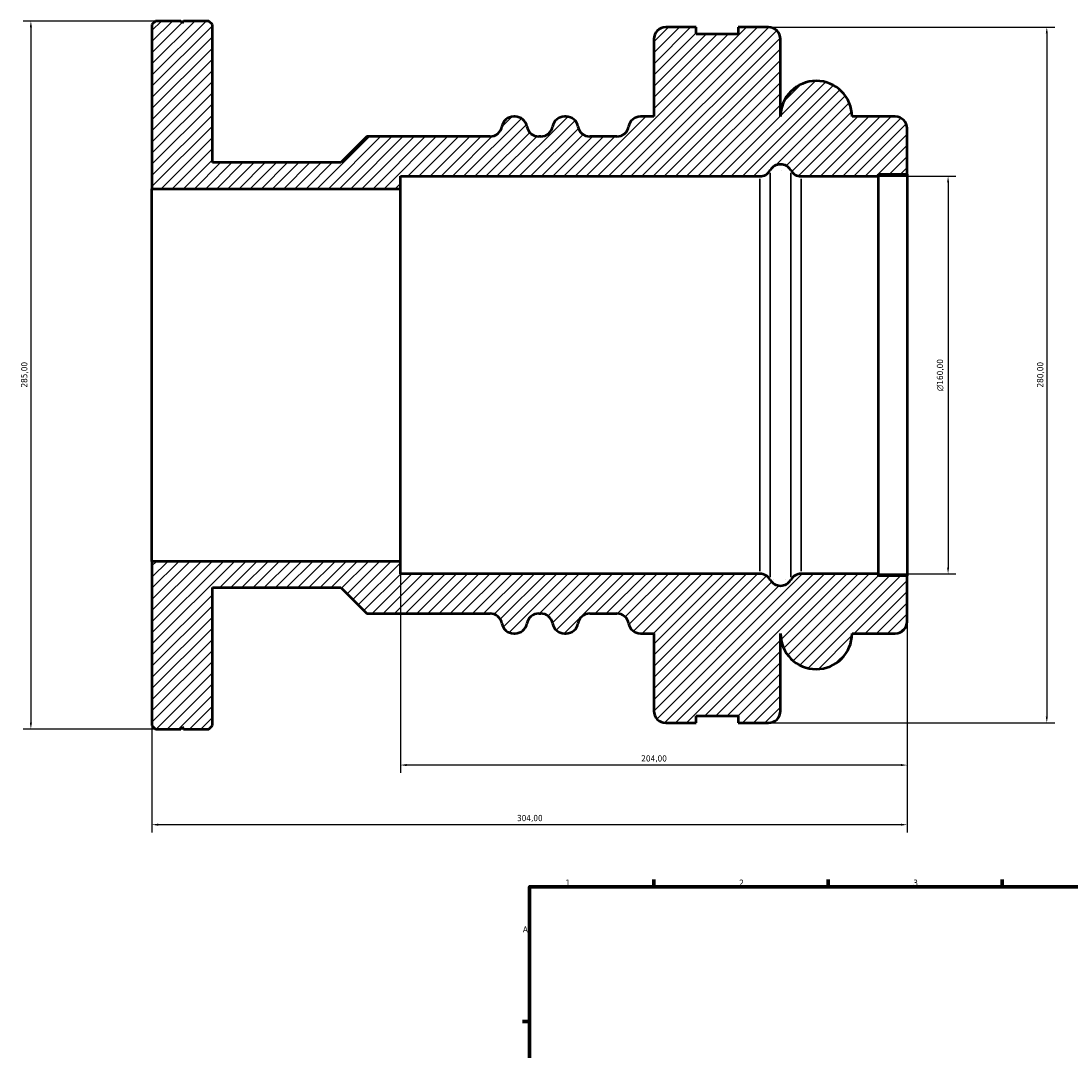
# Model space of a CAD drawing. Header units: millimetres. Extents: x -185 to 1270, y -175 to 937.
# Tile 4 of 8: x -185 to 238, y 508 to 922. Entities that reach past the tile are written whole.
import ezdxf

# ---------------------------------------------------------------- set-up
doc = ezdxf.new("R2010")
doc.units = ezdxf.units.MM
for name, color, linetype, lineweight in [('Border (ISO)', 7, 'Continuous', 70), ('Dimension (ISO)', 7, 'Continuous', 25), ('Hatch (ISO)', 7, 'Continuous', 18), ('Visible (ISO)', 7, 'Continuous', 50), ('Visible Narrow (ISO)', 7, 'Continuous', 35)]:
    doc.layers.add(name, color=color, linetype=linetype, lineweight=lineweight)
doc.styles.add('Note Text (ISO)', font='tahoma.ttf')
doc.dimstyles.new('Default (ISO)', dxfattribs={"dimtxt": 2.5, "dimasz": 2.5, "dimexe": 3.175, "dimexo": 0, "dimgap": 0.762, "dimtad": 1, "dimrnd": 1e-08, "dimzin": 0, "dimtxsty": 'Note Text (ISO)', "dimcen": 0.09, "dimdle": 10, "dimclrd": 256, "dimclre": 256, "dimclrt": 232, "dimazin": 0, "dimtfac": 1.40208, "dimtmove": 0, "dimatfit": 3, "dimfxl": 1, "dimtolj": 1, "dimtzin": 0, "dimlwd": -1, "dimlwe": -1, "dimarcsym": 0})

# ---------------------------------------------------------------- blocks, each defined once
blk = doc.blocks.new('Borders Default Border')
at = {"layer": 'Border (ISO)'}
for p, q in [((70.08, 574), (70.08, 576.9)), ((140.17, 574), (140.17, 576.9)), ((210.25, 574), (210.25, 576.9)), ((20, 519.75), (17.1, 519.75))]:
    blk.add_line(p, q, dxfattribs=at)
at = {"layer": 'Border (ISO)', "flags": 128}
blk.add_lwpolyline([(20, 20), (20, 574), (821, 574), (821, 20), (20, 20)], dxfattribs=at)
at = {"layer": 'Border (ISO)', "color": 232, "true_color": 0xca0064, "char_height": 2.5, "attachment_point": 7, "style": 'Note Text (ISO)'}
for s, insert in [('1', (34.48, 574.4)), ('2', (104.37, 574.4)), ('3', (174.43, 574.35)), ('A', (17.29, 555.62))]:
    blk.add_mtext(s, dxfattribs=dict(at, insert=insert))
blk = doc.blocks.new('*D7')
at = {"layer": 'Defpoints', "color": 0, "transparency": 16777216}
for p in [(160.45, 860), (160.45, 700), (188.45, 700)]:
    blk.add_point(p, dxfattribs=at)
at = {"layer": 'Dimension (ISO)', "transparency": 16777216}
for p, q in [((160.45, 860), (191.63, 860)), ((188.45, 857.5), (188.45, 702.5)), ((160.45, 700), (191.63, 700))]:
    blk.add_line(p, q, dxfattribs=at)
for points in [[(188.03, 857.5), (188.87, 857.5), (188.45, 860)], [(188.03, 702.5), (188.87, 702.5), (188.45, 700)]]:
    blk.add_solid(points, dxfattribs=at)
at = {"layer": 'Dimension (ISO)', "color": 232, "true_color": 0xca0064, "transparency": 16777216, "insert": (183.93, 773.51), "char_height": 2.5, "attachment_point": 1, "rotation": 90, "style": 'Note Text (ISO)'}
blk.add_mtext('\\A1;\\fAIGDT|b0|i0;\\H2.5000;\\ln\\fTahoma|b0|i0;\\H2.5000;160,00', dxfattribs=at)
blk = doc.blocks.new('*D8')
at = {"layer": 'Defpoints', "color": 0, "transparency": 16777216}
for p in [(116.2, 920), (116.2, 640), (228.2, 640)]:
    blk.add_point(p, dxfattribs=at)
at = {"layer": 'Dimension (ISO)', "transparency": 16777216}
for p, q in [((116.2, 920), (231.38, 920)), ((228.2, 917.5), (228.2, 642.5)), ((116.2, 640), (231.38, 640))]:
    blk.add_line(p, q, dxfattribs=at)
for points in [[(227.78, 917.5), (228.62, 917.5), (228.2, 920)], [(227.78, 642.5), (228.62, 642.5), (228.2, 640)]]:
    blk.add_solid(points, dxfattribs=at)
at = {"layer": 'Dimension (ISO)', "color": 232, "true_color": 0xca0064, "transparency": 16777216, "insert": (224.26, 774.95), "char_height": 2.5, "attachment_point": 1, "rotation": 90, "style": 'Note Text (ISO)'}
blk.add_mtext('\\A1;280,00', dxfattribs=at)
blk = doc.blocks.new('*D9')
at = {"layer": 'Defpoints', "color": 0, "transparency": 16777216}
for p in [(-32, 705), (172, 699.2), (-32, 623)]:
    blk.add_point(p, dxfattribs=at)
at = {"layer": 'Dimension (ISO)', "transparency": 16777216}
for p, q in [((-32, 705), (-32, 619.83)), ((172, 699.2), (172, 619.83)), ((169.5, 623), (-29.5, 623))]:
    blk.add_line(p, q, dxfattribs=at)
for points in [[(-29.5, 623.42), (-29.5, 622.58), (-32, 623)], [(169.5, 623.42), (169.5, 622.58), (172, 623)]]:
    blk.add_solid(points, dxfattribs=at)
at = {"layer": 'Dimension (ISO)', "color": 232, "true_color": 0xca0064, "transparency": 16777216, "insert": (64.95, 626.94), "char_height": 2.5, "attachment_point": 1, "style": 'Note Text (ISO)'}
blk.add_mtext('\\A1;204,00', dxfattribs=at)
blk = doc.blocks.new('*D10')
at = {"layer": 'Defpoints', "color": 0, "transparency": 16777216}
for p in [(-132, 705), (172, 699.2), (-132, 599)]:
    blk.add_point(p, dxfattribs=at)
at = {"layer": 'Dimension (ISO)', "transparency": 16777216}
for p, q in [((-132, 705), (-132, 595.83)), ((172, 699.2), (172, 595.83)), ((169.5, 599), (-129.5, 599))]:
    blk.add_line(p, q, dxfattribs=at)
for points in [[(-129.5, 599.42), (-129.5, 598.58), (-132, 599)], [(169.5, 599.42), (169.5, 598.58), (172, 599)]]:
    blk.add_solid(points, dxfattribs=at)
at = {"layer": 'Dimension (ISO)', "color": 232, "true_color": 0xca0064, "transparency": 16777216, "insert": (14.94, 602.94), "char_height": 2.5, "attachment_point": 1, "style": 'Note Text (ISO)'}
blk.add_mtext('\\A1;304,00', dxfattribs=at)
blk = doc.blocks.new('*D13')
at = {"layer": 'Defpoints', "color": 0, "transparency": 16777216}
for p in [(-119.34, 922.5), (-180.73, 637.5), (-119.34, 637.5)]:
    blk.add_point(p, dxfattribs=at)
at = {"layer": 'Dimension (ISO)', "transparency": 16777216}
for p, q in [((-119.34, 922.5), (-183.91, 922.5)), ((-180.73, 920), (-180.73, 640)), ((-119.34, 637.5), (-183.91, 637.5))]:
    blk.add_line(p, q, dxfattribs=at)
for points in [[(-181.15, 920), (-180.31, 920), (-180.73, 922.5)], [(-181.15, 640), (-180.31, 640), (-180.73, 637.5)]]:
    blk.add_solid(points, dxfattribs=at)
at = {"layer": 'Dimension (ISO)', "color": 232, "true_color": 0xca0064, "transparency": 16777216, "insert": (-184.67, 774.95), "char_height": 2.5, "attachment_point": 1, "rotation": 90, "style": 'Note Text (ISO)'}
blk.add_mtext('\\A1;285,00', dxfattribs=at)

msp = doc.modelspace()

# ---------------------------------------------------------------- hatches: boundary and pattern name
at = {"layer": 'Hatch (ISO)'}
h = msp.add_hatch(dxfattribs=at)
h.set_pattern_fill('ANSI31', color=256, scale=25.4, style=0)
h.set_pattern_definition([(45, (0, 0), (-2.245064, 2.245064), [])])
edge = h.paths.add_edge_path()
edge.add_ellipse((116.2, 644.8), major_axis=(0, -4.8), ratio=1, start_angle=0, end_angle=90)
edge.add_line((121, 644.8), (121, 676))
edge.add_ellipse((135.4, 676), major_axis=(-14.4, 0), ratio=1, start_angle=0, end_angle=180)
edge.add_line((149.8, 676), (167.2, 676))
edge.add_ellipse((167.2, 680.8), major_axis=(0, -4.8), ratio=1, start_angle=0, end_angle=90)
edge.add_line((172, 680.8), (172, 699.2))
edge.add_line((172, 699.2), (160.45, 699.2))
edge.add_line((160.45, 699.2), (160.45, 700))
edge.add_line((160.45, 700), (129.314, 700))
edge.add_ellipse((129.314, 695.2), major_axis=(0, 4.8), ratio=1, start_angle=0, end_angle=60)
edge.add_ellipse((121, 700), major_axis=(4.157, -2.4), ratio=1, start_angle=240, end_angle=360, ccw=False)
edge.add_ellipse((112.686, 695.2), major_axis=(4.157, 2.4), ratio=1, start_angle=0, end_angle=60)
edge.add_line((112.686, 700), (-32, 700))
edge.add_line((-32, 700), (-32, 705))
edge.add_line((-32, 705), (-132, 705))
edge.add_line((-132, 705), (-132, 638.925))
edge.add_line((-132, 638.925), (-130.575, 637.5))
edge.add_line((-130.575, 637.5), (-120.34, 637.5))
edge.add_line((-120.34, 637.5), (-119.84, 638.5))
edge.add_line((-119.84, 638.5), (-119.34, 637.5))
edge.add_line((-119.34, 637.5), (-109.105, 637.5))
edge.add_line((-109.105, 637.5), (-107.68, 638.925))
edge.add_line((-107.68, 638.925), (-107.68, 694.5))
edge.add_line((-107.68, 694.5), (-56, 694.5))
edge.add_line((-56, 694.5), (-45.5, 684))
edge.add_line((-45.5, 684), (4.134, 684))
edge.add_ellipse((4.134, 679.2), major_axis=(0, 4.8), ratio=1, start_angle=279.59407, end_angle=360, ccw=False)
edge.add_ellipse((13.6, 680.8), major_axis=(-4.733, -0.8), ratio=1, start_angle=0, end_angle=80.40593)
edge.add_line((13.6, 676), (14.2, 676))
edge.add_ellipse((14.2, 680.8), major_axis=(0, -4.8), ratio=1, start_angle=0, end_angle=80.40593)
edge.add_ellipse((23.666, 679.2), major_axis=(-4.733, 0.8), ratio=1, start_angle=279.59407, end_angle=360, ccw=False)
edge.add_line((23.666, 684), (24.534, 684))
edge.add_ellipse((24.534, 679.2), major_axis=(0, 4.8), ratio=1, start_angle=279.59407, end_angle=360, ccw=False)
edge.add_ellipse((34, 680.8), major_axis=(-4.733, -0.8), ratio=1, start_angle=0, end_angle=80.40593)
edge.add_line((34, 676), (34.734, 676))
edge.add_ellipse((34.734, 680.8), major_axis=(0, -4.8), ratio=1, start_angle=0, end_angle=80.40593)
edge.add_ellipse((44.2, 679.2), major_axis=(-4.733, 0.8), ratio=1, start_angle=279.59407, end_angle=360, ccw=False)
edge.add_line((44.2, 684), (55.134, 684))
edge.add_ellipse((55.134, 679.2), major_axis=(0, 4.8), ratio=1, start_angle=279.59407, end_angle=360, ccw=False)
edge.add_ellipse((64.6, 680.8), major_axis=(-4.733, -0.8), ratio=1, start_angle=0, end_angle=80.40593)
edge.add_line((64.6, 676), (70, 676))
edge.add_line((70, 676), (70, 644.8))
edge.add_ellipse((74.8, 644.8), major_axis=(-4.8, 0), ratio=1, start_angle=0, end_angle=90)
edge.add_line((74.8, 640), (87, 640))
edge.add_line((87, 640), (87, 642.8))
edge.add_line((87, 642.8), (104, 642.8))
edge.add_line((104, 642.8), (104, 640))
edge.add_line((104, 640), (116.2, 640))
edge = h.paths.add_edge_path()
edge.add_ellipse((116.2, 915.2), major_axis=(4.8, 0), ratio=1, start_angle=0, end_angle=90)
edge.add_line((116.2, 920), (104, 920))
edge.add_line((104, 920), (104, 917.2))
edge.add_line((104, 917.2), (87, 917.2))
edge.add_line((87, 917.2), (87, 920))
edge.add_line((87, 920), (74.8, 920))
edge.add_ellipse((74.8, 915.2), major_axis=(0, 4.8), ratio=1, start_angle=0, end_angle=90)
edge.add_line((70, 915.2), (70, 884))
edge.add_line((70, 884), (64.6, 884))
edge.add_ellipse((64.6, 879.2), major_axis=(0, 4.8), ratio=1, start_angle=0, end_angle=80.40593)
edge.add_ellipse((55.134, 880.8), major_axis=(4.733, -0.8), ratio=1, start_angle=279.59407, end_angle=360, ccw=False)
edge.add_line((55.134, 876), (44.2, 876))
edge.add_ellipse((44.2, 880.8), major_axis=(0, -4.8), ratio=1, start_angle=279.59407, end_angle=360, ccw=False)
edge.add_ellipse((34.734, 879.2), major_axis=(4.733, 0.8), ratio=1, start_angle=0, end_angle=80.40593)
edge.add_line((34.734, 884), (34, 884))
edge.add_ellipse((34, 879.2), major_axis=(0, 4.8), ratio=1, start_angle=0, end_angle=80.40593)
edge.add_ellipse((24.534, 880.8), major_axis=(4.733, -0.8), ratio=1, start_angle=279.59407, end_angle=360, ccw=False)
edge.add_line((24.534, 876), (23.666, 876))
edge.add_ellipse((23.666, 880.8), major_axis=(0, -4.8), ratio=1, start_angle=279.59407, end_angle=360, ccw=False)
edge.add_ellipse((14.2, 879.2), major_axis=(4.733, 0.8), ratio=1, start_angle=0, end_angle=80.40593)
edge.add_line((14.2, 884), (13.6, 884))
edge.add_ellipse((13.6, 879.2), major_axis=(0, 4.8), ratio=1, start_angle=0, end_angle=80.40593)
edge.add_ellipse((4.134, 880.8), major_axis=(4.733, -0.8), ratio=1, start_angle=279.59407, end_angle=360, ccw=False)
edge.add_line((4.134, 876), (-45.5, 876))
edge.add_line((-45.5, 876), (-56, 865.5))
edge.add_line((-56, 865.5), (-107.68, 865.5))
edge.add_line((-107.68, 865.5), (-107.68, 921.075))
edge.add_line((-107.68, 921.075), (-109.105, 922.5))
edge.add_line((-109.105, 922.5), (-119.34, 922.5))
edge.add_line((-119.34, 922.5), (-119.84, 921.5))
edge.add_line((-119.84, 921.5), (-120.34, 922.5))
edge.add_line((-120.34, 922.5), (-130.575, 922.5))
edge.add_line((-130.575, 922.5), (-132, 921.075))
edge.add_line((-132, 921.075), (-132, 855))
edge.add_line((-132, 855), (-32, 855))
edge.add_line((-32, 855), (-32, 860))
edge.add_line((-32, 860), (112.686, 860))
edge.add_ellipse((112.686, 864.8), major_axis=(0, -4.8), ratio=1, start_angle=0, end_angle=60)
edge.add_ellipse((121, 860), major_axis=(-4.157, 2.4), ratio=1, start_angle=240, end_angle=360, ccw=False)
edge.add_ellipse((129.314, 864.8), major_axis=(-4.157, -2.4), ratio=1, start_angle=0, end_angle=60)
edge.add_line((129.314, 860), (160.45, 860))
edge.add_line((160.45, 860), (160.45, 860.8))
edge.add_line((160.45, 860.8), (172, 860.8))
edge.add_line((172, 860.8), (172, 879.2))
edge.add_ellipse((167.2, 879.2), major_axis=(4.8, 0), ratio=1, start_angle=0, end_angle=90)
edge.add_line((167.2, 884), (149.8, 884))
edge.add_ellipse((135.4, 884), major_axis=(14.4, 0), ratio=1, start_angle=0, end_angle=180)
edge.add_line((121, 884), (121, 915.2))

# ---------------------------------------------------------------- linework, layer by layer
at = {"layer": 'Visible (ISO)'}
for p, q in [((-130.575, 922.5), (-132, 921.075)), ((-120.34, 922.5), (-130.575, 922.5)), ((-119.84, 921.5), (-120.34, 922.5)), ((-119.34, 922.5), (-119.84, 921.5)), ((-109.105, 922.5), (-119.34, 922.5)), ((-107.68, 921.075), (-109.105, 922.5)), ((-132, 921.075), (-132, 855)), ((-107.68, 865.5), (-107.68, 921.075)), ((87, 920), (74.8, 920)), ((87, 917.2), (87, 920)), ((104, 917.2), (87, 917.2)), ((116.2, 920), (104, 920)), ((104, 920), (104, 917.2)), ((70, 915.2), (70, 884)), ((121, 884), (121, 915.2)), ((14.2, 884), (13.6, 884)), ((34.734, 884), (34, 884)), ((70, 884), (64.6, 884)), ((167.2, 884), (149.8, 884)), ((172, 860.8), (172, 879.2)), ((-45.5, 876), (-56, 865.5)), ((4.134, 876), (-45.5, 876)), ((24.534, 876), (23.666, 876)), ((55.134, 876), (44.2, 876)), ((-56, 865.5), (-107.68, 865.5)), ((-32, 855), (-32, 860)), ((-32, 860), (112.686, 860)), ((129.314, 860), (160.45, 860)), ((160.45, 860), (160.45, 860.8)), ((160.45, 860.8), (172, 860.8)), ((160.45, 700), (160.45, 860)), ((172, 860.8), (172, 699.2)), ((-132, 855), (-32, 855)), ((-132, 705), (-132, 855)), ((-32, 705), (-32, 855)), ((-32, 705), (-132, 705)), ((-132, 705), (-132, 638.925)), ((-32, 700), (-32, 705)), ((112.686, 700), (-32, 700)), ((160.45, 700), (129.314, 700)), ((160.45, 699.2), (160.45, 700)), ((172, 699.2), (160.45, 699.2)), ((172, 680.8), (172, 699.2)), ((-107.68, 638.925), (-107.68, 694.5)), ((-107.68, 694.5), (-56, 694.5)), ((-56, 694.5), (-45.5, 684)), ((-45.5, 684), (4.134, 684)), ((23.666, 684), (24.534, 684)), ((44.2, 684), (55.134, 684)), ((13.6, 676), (14.2, 676)), ((34, 676), (34.734, 676)), ((64.6, 676), (70, 676)), ((70, 676), (70, 644.8)), ((121, 644.8), (121, 676)), ((149.8, 676), (167.2, 676)), ((87, 640), (87, 642.8)), ((87, 642.8), (104, 642.8)), ((104, 642.8), (104, 640)), ((-132, 638.925), (-130.575, 637.5)), ((-120.34, 637.5), (-119.84, 638.5)), ((-119.84, 638.5), (-119.34, 637.5)), ((-109.105, 637.5), (-107.68, 638.925)), ((74.8, 640), (87, 640)), ((104, 640), (116.2, 640)), ((-130.575, 637.5), (-120.34, 637.5)), ((-119.34, 637.5), (-109.105, 637.5))]:
    msp.add_line(p, q, dxfattribs=at)
for centre, radius, start, end in [((74.8, 915.2), 4.8, 90, 180), ((116.2, 915.2), 4.8, 0, 90), ((135.4, 884), 14.4, 0, 180), ((13.6, 879.2), 4.8, 90, 170.40593), ((14.2, 879.2), 4.8, 9.59407, 90), ((34, 879.2), 4.8, 90, 170.40593), ((34.734, 879.2), 4.8, 9.59407, 90), ((64.6, 879.2), 4.8, 90, 170.40593), ((167.2, 879.2), 4.8, 0, 90), ((4.134, 880.8), 4.8, 270, 350.40593), ((23.666, 880.8), 4.8, 189.59407, 270), ((24.534, 880.8), 4.8, 270, 350.40593), ((44.2, 880.8), 4.8, 189.59407, 270), ((55.134, 880.8), 4.8, 270, 350.40593), ((112.686, 864.8), 4.8, 270, 330), ((121, 860), 4.8, 30, 150), ((129.314, 864.8), 4.8, 210, 270), ((112.686, 695.2), 4.8, 30, 90), ((121, 700), 4.8, 210, 330), ((129.314, 695.2), 4.8, 90, 150), ((4.134, 679.2), 4.8, 9.59407, 90), ((23.666, 679.2), 4.8, 90, 170.40593), ((24.534, 679.2), 4.8, 9.59407, 90), ((44.2, 679.2), 4.8, 90, 170.40593), ((55.134, 679.2), 4.8, 9.59407, 90), ((167.2, 680.8), 4.8, 270, 0), ((13.6, 680.8), 4.8, 189.59407, 270), ((14.2, 680.8), 4.8, 270, 350.40593), ((34, 680.8), 4.8, 189.59407, 270), ((34.734, 680.8), 4.8, 270, 350.40593), ((64.6, 680.8), 4.8, 189.59407, 270), ((135.4, 676), 14.4, 180, 0), ((74.8, 644.8), 4.8, 180, 270), ((116.2, 644.8), 4.8, 270, 0)]:
    msp.add_arc(centre, radius, start, end, dxfattribs=at)
at = {"layer": 'Visible Narrow (ISO)'}
for p, q in [((112.686, 859.015), (112.686, 700.985)), ((116.843, 698.614), (116.843, 861.386)), ((125.157, 861.386), (125.157, 698.614)), ((129.314, 700.985), (129.314, 859.015))]:
    msp.add_line(p, q, dxfattribs=at)

# ---------------------------------------------------------------- block references
msp.add_blockref('Borders Default Border', (0, 0))

# ---------------------------------------------------------------- dimensions: what is measured, and where the dimension line sits
at = {"layer": 'Dimension (ISO)'}
for base, p1, p2, picture, middle in [((-180.731, 637.5), (-119.34, 922.5), (-119.34, 637.5), '*D13', (-180.731, 780)), ((228.2, 640), (116.2, 920), (116.2, 640), '*D8', (228.2, 780))]:
    dim = msp.add_linear_dim(base=base, p1=p1, p2=p2, angle=90, dimstyle='Default (ISO)', override={"dimdec": 2, "dimtp": 0, "dimtm": 0, "dimtdec": 2, "dimtofl": 0, "dimatfit": 1}, dxfattribs=at)
    dim.commit()
    dim.dimension.update_dxf_attribs({"geometry": picture, "text_midpoint": middle, "dimtype": 160})
dim = msp.add_linear_dim(base=(188.45, 700), p1=(160.45, 860), p2=(160.45, 700), angle=90, text='\\fAIGDT|b0|i0;\\H2.5000;\\ln\\fTahoma|b0|i0;\\H2.5000;<>', dimstyle='Default (ISO)', override={"dimdec": 2, "dimtp": 0, "dimtm": 0, "dimtdec": 2, "dimtofl": 0, "dimatfit": 1}, dxfattribs=at)
dim.commit()
dim.dimension.update_dxf_attribs({"geometry": '*D7', "text_midpoint": (188.45, 780), "dimtype": 160})
for base, p2, picture, middle in [((-132, 599), (-132, 705), '*D10', (20, 599)), ((-32, 623), (-32, 705), '*D9', (70, 623))]:
    dim = msp.add_linear_dim(base=base, p1=(172, 699.2), p2=p2, dimstyle='Default (ISO)', override={"dimdec": 2, "dimtp": 0, "dimtm": 0, "dimtdec": 2, "dimtofl": 0, "dimatfit": 1}, dxfattribs=at)
    dim.commit()
    dim.dimension.update_dxf_attribs({"geometry": picture, "text_midpoint": middle, "dimtype": 160})

doc.saveas('drawing.dxf')
